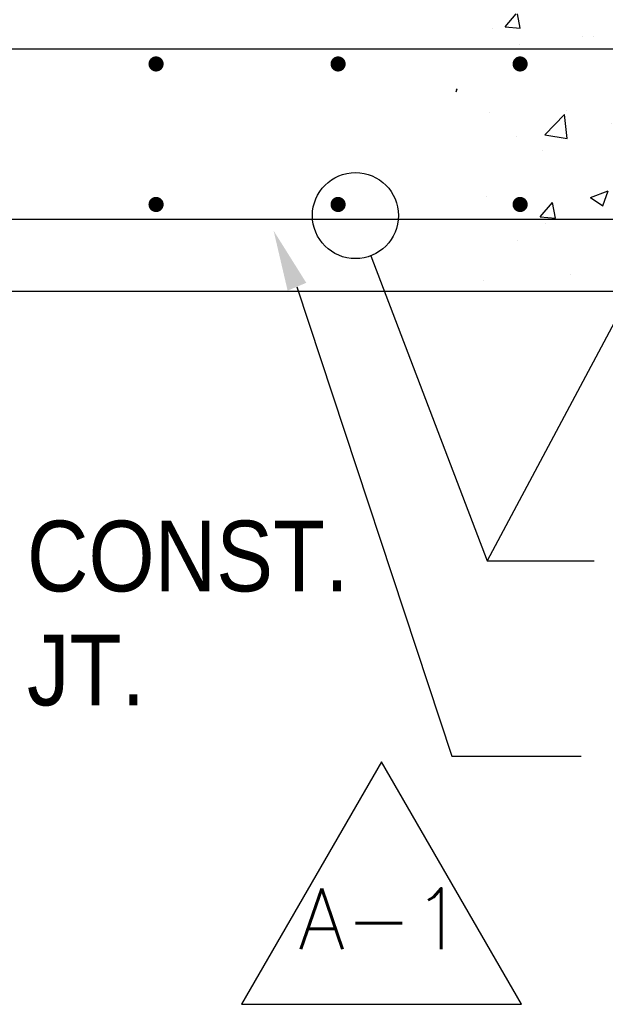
# Model space of a CAD drawing. Extents: x -132 to 3250, y 149 to 2856.
# Tile 11 of 41: x 2070 to 2185, y 967 to 1161. Entities that reach past the tile are written whole.
import ezdxf
from ezdxf.enums import TextEntityAlignment as Align

# ---------------------------------------------------------------- set-up
doc = ezdxf.new("R2010")
doc.units = 0
doc.header["$LTSCALE"] = 96
doc.header["$MEASUREMENT"] = 0
doc.layers.get('0').update_dxf_attribs({"color": 2, "linetype": 'CONTINUOUS'})
for name, color, linetype in [('NOTE-ANNT', 1, 'CONTINUOUS'), ('REV-A1', 1, 'CONTINUOUS'), ('REV-SYMBOLS', 1, 'CONTINUOUS'), ('S1', 2, 'CONTINUOUS'), ('S3', 4, 'CONTINUOUS'), ('S4', 2, 'CONTINUOUS'), ('S7R', 3, 'CONTINUOUS')]:
    doc.layers.add(name, color=color, linetype=linetype)
doc.styles.add('ANNTEXT', font='romans.shx')
doc.styles.add('SX-FRAC', font='SX-FRAC.shx', dxfattribs={"width": 0.9, "height": 1.322835})

# ---------------------------------------------------------------- blocks, each defined once
blk = doc.blocks.new('*X55')
at = {"color": 0}
for p, q in [((1700.73, 1109.3), (1702.89, 1111.87)), ((1703.71, 1109.03), (1703.19, 1111.87)), ((1730.08, 1111.55), (1732.22, 1110.11)), ((1732.22, 1110.11), (1732.7, 1111.52)), ((1733.31, 1111.35), (1733.31, 1111.35)), ((1698.27, 1108.99), (1698.27, 1108.99)), ((1700.73, 1109.3), (1703.71, 1109.03)), ((1734.99, 1109.87), (1734.99, 1109.87)), ((1736.59, 1106.16), (1739, 1109.03)), ((1739.58, 1105.9), (1739, 1109.03)), ((1760, 1110.22), (1760, 1110.22)), ((1716.05, 1107.38), (1716.05, 1107.38)), ((1718.15, 1107.42), (1718.15, 1107.42)), ((1703.53, 1105.73), (1703.53, 1105.73)), ((1736.59, 1106.16), (1739.58, 1105.9)), ((1772.45, 1103.02), (1774.86, 1105.89)), ((1775.44, 1102.76), (1774.86, 1105.89)), ((1772.45, 1103.02), (1775.44, 1102.76)), ((1774.56, 1102.82), (1774.56, 1102.82)), ((1748.59, 1099.07), (1748.59, 1099.07)), ((1691.04, 1096.93), (1691.22, 1097)), ((1691.04, 1096.47), (1691.22, 1097)), ((1723.34, 1095.87), (1723.34, 1095.87)), ((1765.93, 1095.96), (1765.93, 1095.96)), ((1766.4, 1094.93), (1766.4, 1094.93)), ((1753.41, 1094.31), (1753.41, 1094.31)), ((1759.58, 1091.66), (1763.08, 1093)), ((1762.07, 1089.98), (1763.08, 1093)), ((1697.67, 1092.35), (1697.67, 1092.35)), ((1708.58, 1087.91), (1712.47, 1091.97)), ((1713.02, 1087.22), (1712.47, 1091.96)), ((1712.82, 1092.65), (1712.82, 1092.65)), ((1739.51, 1091.52), (1739.51, 1091.52)), ((1759.58, 1091.66), (1762.06, 1089.98)), ((1721.83, 1090.15), (1721.83, 1090.15)), ((1737.24, 1089.92), (1737.24, 1089.92)), ((1766.2, 1090.4), (1766.2, 1090.4)), ((1702.9, 1087.66), (1702.9, 1087.66)), ((1708.58, 1087.91), (1713.02, 1087.22)), ((1773.96, 1086.18), (1773.96, 1086.18)), ((1708.08, 1084.92), (1708.08, 1084.92)), ((1761.94, 1079.63), (1765.83, 1083.69)), ((1766.39, 1078.94), (1765.83, 1083.69)), ((1747.99, 1082.43), (1747.99, 1082.43)), ((1761.94, 1079.63), (1766.39, 1078.94)), ((1722.73, 1079.23), (1722.73, 1079.23)), ((1771.71, 1078.73), (1771.71, 1078.73)), ((1697.06, 1075.7), (1697.06, 1075.7)), ((1717.57, 1075.53), (1721.07, 1076.87)), ((1717.57, 1075.53), (1720.05, 1073.85)), ((1720.05, 1073.85), (1721.07, 1076.87)), ((1752.77, 1076.24), (1752.77, 1076.24)), ((1707.66, 1071.69), (1710.07, 1074.56)), ((1710.65, 1071.42), (1710.07, 1074.56)), ((1740.26, 1074.59), (1740.26, 1074.59)), ((1707.66, 1071.69), (1710.65, 1071.42)), ((1708.68, 1070.43), (1708.68, 1070.43)), ((1743.53, 1068.55), (1745.94, 1071.42)), ((1746.52, 1068.29), (1745.94, 1071.42)), ((1743.53, 1068.55), (1746.51, 1068.29)), ((1773.35, 1069.53), (1773.35, 1069.53)), ((1779.39, 1065.41), (1781.67, 1068.13)), ((1703.08, 1067.1), (1703.08, 1067.1)), ((1729.77, 1065.98), (1729.77, 1065.98)), ((1747.38, 1065.78), (1747.38, 1065.78)), ((1756.46, 1064.85), (1756.46, 1064.85)), ((1764.34, 1065.09), (1764.34, 1065.09)), ((1779.39, 1065.41), (1781.67, 1065.21)), ((1722.12, 1062.58), (1722.12, 1062.58)), ((1713.62, 1060.39), (1713.62, 1060.39)), ((1735.18, 1060.09), (1735.18, 1060.09)), ((1696.45, 1059.06), (1696.45, 1059.06)), ((1740.31, 1059.26), (1740.31, 1059.26)), ((1758.56, 1059.01), (1758.56, 1059.01)), ((1767, 1058.13), (1767, 1058.13))]:
    blk.add_line(p, q, dxfattribs=at)
blk = doc.blocks.new('ZA_REV')
blk.add_lwpolyline([(1.732, -1), (0, 2), (-1.732, -1)], close=True)
blk = doc.blocks.new('A1REV')
at = {"layer": 'REV-SYMBOLS'}
ref = blk.add_blockref('ZA_REV', (-1.55, -1.31), dxfattribs=dict(at, xscale=16, yscale=16, zscale=16))
ref.add_attrib('REVISION', 'A-1', dxfattribs={"layer": 'NOTE-ANNT', "color": 1, "height": 12, "style": 'ANNTEXT'}).set_placement((-1.55, -0.39), align=Align.MIDDLE)

msp = doc.modelspace()

# ---------------------------------------------------------------- linework, layer by layer
at = {"layer": 'S1', "color": 3}
msp.add_line((2246.52484, 1107.71997), (1934.52484, 1107.71997), dxfattribs=at)
at = {"layer": 'S3', "color": 4}
for p, q in [((1940.52484, 1155.71997), (2241.63245, 1155.71997)), ((2237.63245, 1121.91716), (2050.53353, 1121.91716))]:
    msp.add_line(p, q, dxfattribs=at)
at = {"layer": 'S3', "const_width": 1.5}
for points in [[(2095.77484, 1152.71997, 1), (2097.27484, 1152.71997, 1)], [(2131.77484, 1152.71997, 1), (2133.27484, 1152.71997, 1)], [(2167.77484, 1152.71997, 1), (2169.27484, 1152.71997, 1)], [(2095.77484, 1124.91716, 1), (2097.27484, 1124.91716, 1)], [(2131.77484, 1124.91716, 1), (2133.27484, 1124.91716, 1)], [(2167.77484, 1124.91716, 1), (2169.27484, 1124.91716, 1)]]:
    msp.add_lwpolyline(points, format="xyb", close=True, dxfattribs=at)
at = {"layer": 'S7R', "color": 1}
for p, q in [((2209.93972, 1144.43819), (2162.00417, 1054.41059)), ((2138.99348, 1114.76352), (2162.00417, 1054.41059)), ((2124.38907, 1108.64268), (2155.00726, 1015.75756)), ((2162.00417, 1054.41059), (2183.20286, 1054.41059)), ((2155.00726, 1015.75756), (2180.574, 1015.75756))]:
    msp.add_line(p, q, dxfattribs=at)
msp.add_circle((2135.95994, 1122.71997), 8.51513, dxfattribs=at)
msp.add_solid([(2122.54285, 1107.87359), (2126.23528, 1109.41176), (2119.77456, 1119.71997)], dxfattribs=at)

# ---------------------------------------------------------------- block references
at = {"layer": 'REV-A1'}
msp.add_blockref('A1REV', (2142.65916, 983.97265), dxfattribs=at)
at = {"layer": 'S4', "color": 1}
msp.add_blockref('*X55', (464.84315, 50.7654), dxfattribs=at)

# ---------------------------------------------------------------- texts
at = {"layer": 'S7R', "style": 'SX-FRAC', "width": 0.9}
for s, p in [('CONST.', (2070.9828, 1048.36002)), ('JT.', (2070.9828, 1025.79621))]:
    msp.add_text(s, height=14, dxfattribs=at).set_placement(p)

doc.saveas('drawing.dxf')
